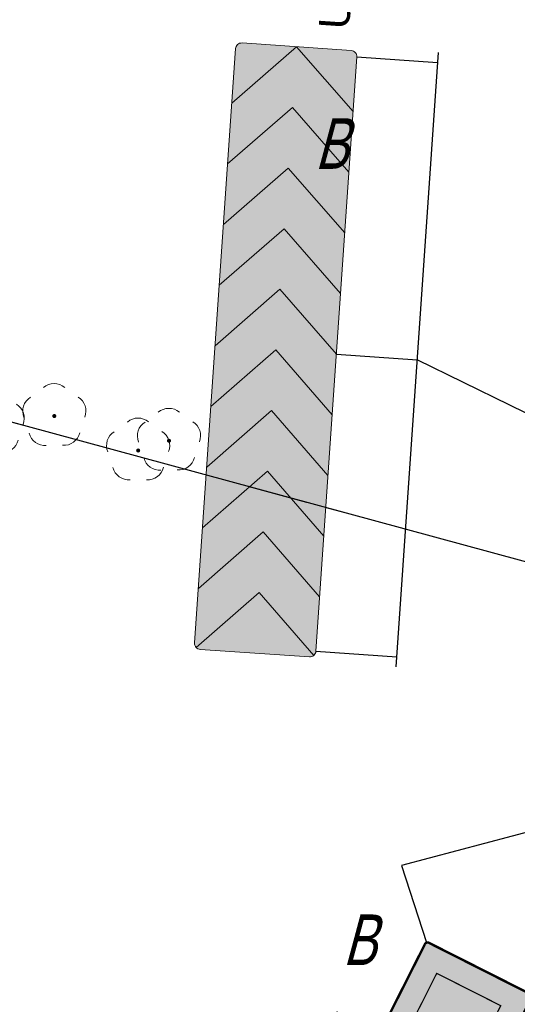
# Model space of a CAD drawing. Extents: x 6530721 to 6531385, y 5978377 to 5979143.
# Tile 80 of 146: x 6530876 to 6530888, y 5978880 to 5978905. Entities that reach past the tile are written whole.
import ezdxf

# ---------------------------------------------------------------- set-up
doc = ezdxf.new("R2010")
doc.units = 0
doc.linetypes.add('AB_rokocin 2014-08-13 AC2004$0$l217_500', pattern=[2, 1.5, -0.5])
doc.linetypes.add('AB_rokocin 2014-08-13 AC2004$0$l219_500', pattern=[0])
for name, color, linetype, lineweight in [('AB-wymiarowa', 7, 'Continuous', 30), ('AB_rokocin 2014-08-13 AC2004$0$209-Opis konturu klasyfikacyjnego', 7, 'Continuous', 18), ('AB_rokocin 2014-08-13 AC2004$0$217-Granica konturu klasyfikcyjnego', 7, 'Continuous', 18), ('AB_rokocin 2014-08-13 AC2004$0$219-Linia granicy', 7, 'Continuous', 18), ('AB_rokocin 2014-08-13 AC2004$0$drzewo liściaste (punkt)', 7, 'Continuous', 18)]:
    doc.layers.add(name, color=color, linetype=linetype, lineweight=lineweight)
for name, color, linetype in [('gaPionowe', 7, 'Continuous'), ('gaUrzBezpieczenstwa', 7, 'Continuous'), ('zzz.ga.oz_pion_def', 7, 'Continuous'), ('zzz.ga.oz_pion_wypelnienie', 7, 'Continuous'), ('zzz.gaUbdef', 7, 'Continuous'), ('zzz.gaUBDodTekst', 7, 'Continuous'), ('zzz.gaUBDomyslna', 7, 'Continuous'), ('zzz.gaUBNazwa', 7, 'Continuous'), ('zzz.gaUBStan', 7, 'Continuous'), ('zzz.gaVSDodTekst', 7, 'Continuous'), ('zzz.gaVSDomyslna', 7, 'Continuous'), ('zzz.gaVSNazwa', 7, 'Continuous'), ('zzz.gaVSStan', 7, 'Continuous'), ('zzz.gaVSWielkość', 7, 'Continuous')]:
    doc.layers.add(name, color=color, linetype=linetype)
doc.styles.add('AB_rokocin 2014-08-13 AC2004$0$Standard', font='txt')
doc.styles.add('GA4-ATR-TEXT', font='arial.ttf', dxfattribs={"width": 0.9})
doc.styles.get("Standard").update_dxf_attribs({"font": 'simplex.shx', "width": 0.75, "height": 1.25})
doc.dimstyles.new('GA4-LEADER', dxfattribs={"dimtxt": 1, "dimasz": 1, "dimexe": 1, "dimexo": 1, "dimgap": 1, "dimtad": 1, "dimtxsty": 'Standard', "dimcen": 1, "dimadec": 0, "dimazin": 0, "dimtfac": 1, "dimtmove": 0, "dimatfit": 3, "dimfxl": 1, "dimarcsym": 0})

# ---------------------------------------------------------------- blocks, each defined once
blk = doc.blocks.new('gaVScolumn0')
at = {"color": 0, "linetype": 'ByBlock', "lineweight": -2}
blk.add_line((0, 0), (0, 400), dxfattribs=at)
blk = doc.blocks.new('z.ga4.D-1_0')
at = {"layer": 'zzz.ga.oz_pion_wypelnienie'}
blk.add_hatch(color=0, dxfattribs=at).paths.add_polyline_path([(401.6, 404.3, 0.414214), (401.6, 415.6), (5.7, 811.6, 0.414214), (-5.7, 811.6), (-401.6, 415.6, 0.414214), (-401.6, 404.3), (-5.7, 8.3, 0.414214), (5.7, 8.3)])
blk = doc.blocks.new('z.ga4.D-1_1')
at = {"layer": 'zzz.ga.oz_pion_wypelnienie'}
blk.add_hatch(color=0, dxfattribs=at).paths.add_polyline_path([(0, 656.1), (-246.1, 410), (0, 163.9), (246.1, 410)])
blk = doc.blocks.new('z.ga4.D-1_2')
at = {"layer": 'zzz.ga.oz_pion_def', "color": 0, "const_width": 12}
blk.add_lwpolyline([(-405.9, 400.1), (-9.9, 4.1, 0.414214), (9.9, 4.1), (405.9, 400.1, 0.414214), (405.9, 419.9), (9.9, 815.9, 0.414214), (-9.9, 815.9), (-405.9, 419.9, 0.414214), (-405.9, 400.1, 17.189593)], format="xyb", dxfattribs=at)
at = {"layer": 'zzz.ga.oz_pion_def', "color": 0, "const_width": 6}
blk.add_lwpolyline([(-158, 317.7), (0, 159.7), (250.3, 410), (0, 660.3), (-250.3, 410)], close=True, dxfattribs=at)
blk = doc.blocks.new('D-1-59151803196-vs')
at = {"layer": 'zzz.gaVSDomyslna', "color": 18, "lineweight": 0, "true_color": 0x000000}
blk.add_blockref('z.ga4.D-1_2', (0, 0), dxfattribs=at)
at = {"layer": 'zzz.gaVSDomyslna', "color": 7, "lineweight": 0, "true_color": 0xffffff}
blk.add_blockref('z.ga4.D-1_0', (0, 0), dxfattribs=at)
at = {"layer": 'zzz.gaVSDomyslna', "color": 50, "lineweight": 0}
blk.add_blockref('z.ga4.D-1_1', (0, 0), dxfattribs=at)
at = {"layer": 'zzz.gaVSDodTekst', "style": 'GA4-ATR-TEXT', "flags": 1}
blk.add_attdef('AddText', (0, 0), '', height=1, dxfattribs=at)
at = {"layer": 'zzz.gaVSDomyslna', "style": 'GA4-ATR-TEXT', "flags": 1}
for tag in ['Width', 'Height', 'Position', 'Route']:
    blk.add_attdef(tag, (0, 0), '', height=1, dxfattribs=at)
at = {"layer": 'zzz.gaVSNazwa', "style": 'GA4-ATR-TEXT'}
blk.add_attdef('Name', (510.001, 485.001), '', height=150, dxfattribs=at)
at = {"layer": 'zzz.gaVSStan', "style": 'GA4-ATR-TEXT'}
blk.add_attdef('State', (510.001, 230.001), '', height=150, dxfattribs=at)
at = {"layer": 'zzz.gaVSWielkość', "style": 'GA4-ATR-TEXT', "flags": 1}
blk.add_attdef('Size', (0, 0), '', height=1, dxfattribs=at)
blk = doc.blocks.new('U-3c_3000mm_prj-udesr')
at = {"layer": 'zzz.gaUBDodTekst', "color": 0, "style": 'GA4-ATR-TEXT', "flags": 1}
blk.add_attdef('AddText', (0, 0), '', height=1, dxfattribs=at)
at = {"layer": 'zzz.gaUBDomyslna', "color": 0, "style": 'GA4-ATR-TEXT', "flags": 1}
for tag in ['Position', 'Route']:
    blk.add_attdef(tag, (0, 0), '', height=1, dxfattribs=at)
at = {"layer": 'zzz.gaUBNazwa', "color": 0, "style": 'GA4-ATR-TEXT'}
blk.add_attdef('Name', (1600, 447.5), '', height=150, dxfattribs=at)
at = {"layer": 'zzz.gaUBStan', "color": 0, "style": 'GA4-ATR-TEXT', "flags": 1}
blk.add_attdef('State', (0, 0), '', height=1, dxfattribs=at)
blk = doc.blocks.new('z.ga4.U-3c_3000mm_0-sgf')
at = {"linetype": 'Continuous', "lineweight": 0}
h = blk.add_hatch(color=0, dxfattribs=at)
h.paths.add_polyline_path([(-1491.2, 991.2, 0.198912), (-1500, 970), (-1500, 430, 0.198912), (-1491.2, 408.8), (-1200, 700)])
h.paths.add_polyline_path([(-900, 700), (-1200, 400), (-900, 400), (-600, 700), (-900, 1000), (-1200, 1000)])
h.paths.add_polyline_path([(-300, 1000), (-600, 1000), (-300, 700), (-600, 400), (-300, 400), (0, 700)])
h.paths.add_polyline_path([(300, 1000), (0, 1000), (300, 700), (0, 400), (300, 400), (600, 700)])
h.paths.add_polyline_path([(900, 1000), (600, 1000), (900, 700), (600, 400), (900, 400), (1200, 700)])
h.paths.add_polyline_path([(1200, 1000), (1500, 700), (1500, 970, 0.414214), (1470, 1000)])
h.paths.add_polyline_path([(1500, 700), (1200, 400), (1470, 400, 0.414214), (1500, 430)])
at = {"color": 0, "linetype": 'Continuous', "lineweight": 0}
for p, q in [((-1200, 700), (-1491.2, 991.2)), ((-1200, 1000), (-900, 700)), ((-600, 700), (-900, 1000)), ((-600, 1000), (-300, 700)), ((0, 700), (-300, 1000)), ((0, 1000), (300, 700)), ((600, 700), (300, 1000)), ((600, 1000), (900, 700)), ((1200, 700), (900, 1000)), ((1200, 1000), (1500, 700)), ((-1491.2, 408.8), (-1200, 700)), ((-900, 700), (-1200, 400)), ((-900, 400), (-600, 700)), ((-300, 700), (-600, 400)), ((-300, 400), (0, 700)), ((300, 700), (0, 400)), ((300, 400), (600, 700)), ((900, 700), (600, 400)), ((900, 400), (1200, 700)), ((1500, 700), (1200, 400))]:
    blk.add_line(p, q, dxfattribs=at)
at = {"linetype": 'Continuous'}
for p, q in [((-1470, 400), (-1470, 0)), ((0, 400), (0, 0)), ((1470, 400), (1470, 0)), ((-1520, 0), (1520, 0))]:
    blk.add_line(p, q, dxfattribs=at)
at = {"linetype": 'Continuous', "lineweight": 0}
blk.add_lwpolyline([(-1470, 1000), (1470, 1000, -0.414214), (1500, 970), (1500, 430, -0.414214), (1470, 400), (-1470, 400, -0.414214), (-1500, 430), (-1500, 970, -0.414214)], format="xyb", close=True, dxfattribs=at)
blk = doc.blocks.new('z.ga4.U-3c_3000mm_1-sgf')
at = {"linetype": 'Continuous', "lineweight": 0}
h = blk.add_hatch(color=0, dxfattribs=at)
h.paths.add_polyline_path([(-1200, 700), (-1491.2, 408.8, 0.198912), (-1470, 400), (-1200, 400), (-900, 700), (-1200, 1000), (-1470, 1000, 0.198912), (-1491.2, 991.2)])
h.paths.add_polyline_path([(-600, 700), (-900, 400), (-600, 400), (-300, 700), (-600, 1000), (-900, 1000)])
h.paths.add_polyline_path([(0, 700), (-300, 400), (0, 400), (300, 700), (0, 1000), (-300, 1000)])
h.paths.add_polyline_path([(600, 700), (300, 400), (600, 400), (900, 700), (600, 1000), (300, 1000)])
h.paths.add_polyline_path([(1200, 700), (900, 400), (1200, 400), (1500, 700), (1200, 1000), (900, 1000)])
at = {"color": 0, "linetype": 'Continuous', "lineweight": 0}
for p, q in [((-1200, 700), (-1491.2, 991.2)), ((-1200, 1000), (-900, 700)), ((-600, 700), (-900, 1000)), ((-600, 1000), (-300, 700)), ((0, 700), (-300, 1000)), ((0, 1000), (300, 700)), ((600, 700), (300, 1000)), ((600, 1000), (900, 700)), ((1200, 700), (900, 1000)), ((1200, 1000), (1500, 700)), ((-1491.2, 408.8), (-1200, 700)), ((-900, 700), (-1200, 400)), ((-900, 400), (-600, 700)), ((-300, 700), (-600, 400)), ((-300, 400), (0, 700)), ((300, 700), (0, 400)), ((300, 400), (600, 700)), ((900, 700), (600, 400)), ((900, 400), (1200, 700)), ((1500, 700), (1200, 400))]:
    blk.add_line(p, q, dxfattribs=at)
blk = doc.blocks.new('U-3c_3000mm_prj-usb')
at = {"layer": 'zzz.gaUbdef', "color": 7, "lineweight": 0, "true_color": 0xffffff}
blk.add_blockref('z.ga4.U-3c_3000mm_0-sgf', (0, 0), dxfattribs=at)
at = {"layer": 'zzz.gaUbdef', "color": 20, "lineweight": 0}
blk.add_blockref('z.ga4.U-3c_3000mm_1-sgf', (0, 0), dxfattribs=at)
blk = doc.blocks.new('AB_rokocin 2014-08-13 AC2004$0$OP021')
at = {"linetype": 'Continuous', "lineweight": 13}
h = blk.add_hatch(color=0, dxfattribs=at)
edge = h.paths.add_edge_path()
edge.add_arc((0, 0), 0.05, 0, 360)
at = {"color": 0, "linetype": 'Continuous', "lineweight": 13}
for centre, start, end in [((0, 0.4), 49.272, 130.728), ((-0.38, 0.124), 121.308, 202.548), ((0.38, 0.124), 337.452, 58.692), ((-0.235, -0.324), 193.221, 274.871), ((0.235, -0.324), 265.129, 346.779)]:
    blk.add_arc(centre, 0.4, start, end, dxfattribs=at)
blk = doc.blocks.new('AB_rokocin 2014-08-13 AC2004')
at = {"layer": 'AB_rokocin 2014-08-13 AC2004$0$217-Granica konturu klasyfikcyjnego', "color": 3, "linetype": 'AB_rokocin 2014-08-13 AC2004$0$l217_500', "lineweight": 18, "flags": 128}
blk.add_lwpolyline([(6530873.77, 5978895.1), (6530895.49, 5978889.2)], dxfattribs=at)
blk.add_lwpolyline([(6530873.77, 5978895.1), (6530895.49, 5978889.2)], dxfattribs=at)
at = {"layer": 'AB_rokocin 2014-08-13 AC2004$0$219-Linia granicy', "color": 92, "linetype": 'AB_rokocin 2014-08-13 AC2004$0$l219_500', "lineweight": 30, "flags": 128}
blk.add_lwpolyline([(6530895.49, 5978889.2), (6530873.77, 5978895.1)], dxfattribs=at)
blk.add_lwpolyline([(6530895.49, 5978889.2), (6530873.77, 5978895.1)], dxfattribs=at)
at = {"layer": 'AB_rokocin 2014-08-13 AC2004$0$drzewo liściaste (punkt)', "color": 94, "linetype": 'Continuous', "lineweight": 13, "rotation": 0.297}
for p in [(6530876.71, 5978894.74), (6530875.19, 5978894.56), (6530879.54, 5978894.13), (6530878.78, 5978893.89)]:
    blk.add_blockref('AB_rokocin 2014-08-13 AC2004$0$OP021', p, dxfattribs=at)
at = {"layer": 'AB_rokocin 2014-08-13 AC2004$0$209-Opis konturu klasyfikacyjnego', "color": 3, "linetype": 'Continuous', "lineweight": 20, "style": 'AB_rokocin 2014-08-13 AC2004$0$Standard', "oblique": 15, "width": 0.741}
for p in [(6530883.14, 5978900.84), (6530883.83, 5978881.19)]:
    blk.add_text('B', height=1.25, dxfattribs=at).set_placement(p)

msp = doc.modelspace()

# ---------------------------------------------------------------- block references
at = {"layer": 'AB-wymiarowa'}
msp.add_blockref('AB_rokocin 2014-08-13 AC2004', (0, 0), dxfattribs=at)

# ---------------------------------------------------------------- next in the draw order: linework, layer by layer
at = {"layer": 'gaUrzBezpieczenstwa', "flags": 128}
msp.add_lwpolyline([(6530896.794, 5978895.046), (6530893.67, 5978892.214), (6530885.666, 5978896.13)], dxfattribs=at)

# ---------------------------------------------------------------- next in the draw order: block references
at = {"layer": 'gaPionowe', "xscale": 0.005, "yscale": 0.005, "zscale": 0.005, "rotation": 198.1981381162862}
msp.add_blockref('gaVScolumn0', (6530885.275, 5978883.646), dxfattribs=at)
msp.add_blockref('D-1-59151803196-vs', (6530885.899, 5978881.746), dxfattribs=at).add_auto_attribs({'Name': 'D-1', 'State': 'prj'})
at = {"layer": 'gaUrzBezpieczenstwa', "xscale": 0.005, "yscale": 0.004999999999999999, "zscale": 0.005, "rotation": 86.06042548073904}
msp.add_blockref('U-3c_3000mm_prj-udesr', (6530885.666, 5978896.13), dxfattribs=at).add_auto_attribs({'Name': 'U-3c_3000mm'})
msp.add_blockref('U-3c_3000mm_prj-usb', (6530885.666, 5978896.13), dxfattribs=at)

# ---------------------------------------------------------------- next in the draw order: leaders
at = {"layer": 'gaPionowe'}
msp.add_leader([(6530898.234, 5978896.95), (6530889.96, 5978884.895), (6530885.275, 5978883.646)], dimstyle='GA4-LEADER', override={"dimasz": 0.3}, dxfattribs=at)

doc.saveas('drawing.dxf')
